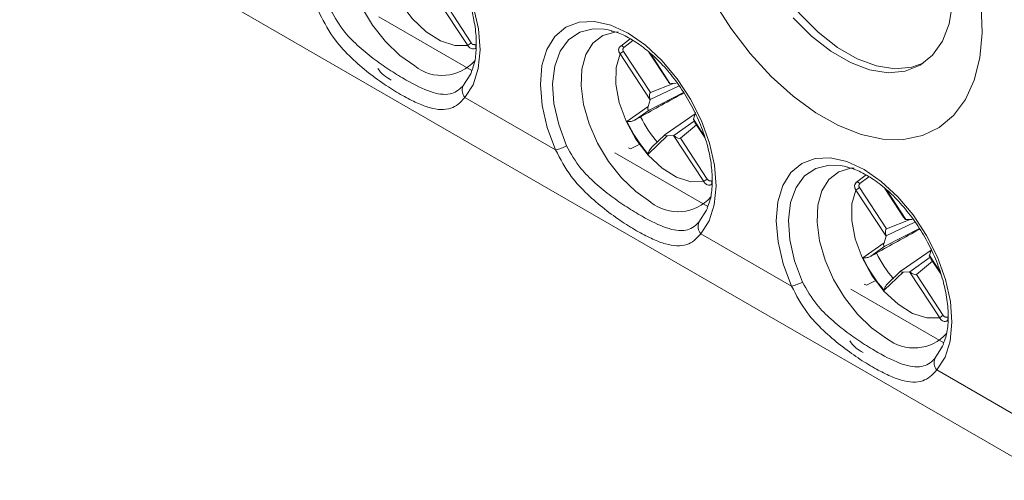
# Model space of a CAD drawing. Header units: millimetres. Extents: x 0 to 420, y 0 to 297.
# Tile 14 of 20: x 299 to 330, y 38 to 52. Entities that reach past the tile are written whole.
import ezdxf

# ---------------------------------------------------------------- set-up
doc = ezdxf.new("R2010")
doc.units = ezdxf.units.MM

msp = doc.modelspace()

# ---------------------------------------------------------------- linework, layer by layer
at = {"color": 7, "linetype": 'Continuous', "lineweight": 15}
for p, q in [((299.497, 56.508), (332.024, 37.731)), ((313.596, 51.414), (312.649, 52.86)), ((312.863, 52.779), (313.708, 51.49)), ((318.709, 51.622), (318.408, 51.393)), ((313.801, 51.308), (313.83, 51.317)), ((313.826, 51.314), (313.801, 51.308)), ((319.335, 49.701), (318.388, 51.147)), ((318.5, 51.223), (319.344, 49.933)), ((319.293, 51.201), (319.887, 50.294)), ((319.344, 49.933), (320.089, 50.222)), ((319.959, 50.218), (320.158, 50.225)), ((320.385, 49.936), (319.3, 49.38)), ((320.244, 50.138), (319.339, 49.711)), ((313.504, 49.775), (316.36, 48.126)), ((319.27, 49.49), (319.335, 49.701)), ((318.605, 49.018), (319.27, 49.49)), ((319.3, 49.38), (318.856, 49.065)), ((320.762, 49.302), (320.697, 49.09)), ((320.75, 49.261), (319.805, 48.61)), ((320.717, 49.033), (320.083, 48.575)), ((320.743, 48.986), (321.056, 48.51)), ((320.792, 48.912), (320.288, 48.493)), ((319.875, 48.567), (319.277, 47.993)), ((319.796, 48.603), (319.387, 48.21)), ((320.074, 48.574), (319.875, 48.567)), ((321.021, 47.128), (320.074, 48.574)), ((320.288, 48.493), (321.132, 47.204)), ((318.715, 48.154), (318.65, 48.192)), ((319.035, 48.311), (318.715, 48.154)), ((326.133, 47.336), (325.833, 47.107)), ((321.225, 47.022), (321.255, 47.031)), ((321.25, 47.027), (321.225, 47.022)), ((325.784, 47.047), (325.807, 47.079)), ((326.76, 45.415), (325.813, 46.861)), ((325.924, 46.937), (326.769, 45.647)), ((326.717, 46.915), (327.312, 46.007)), ((326.769, 45.647), (327.513, 45.936)), ((327.384, 45.931), (327.583, 45.938)), ((327.81, 45.65), (326.725, 45.094)), ((327.669, 45.852), (326.763, 45.425)), ((320.929, 45.489), (323.785, 43.84)), ((326.695, 45.204), (326.76, 45.415)), ((326.03, 44.732), (326.695, 45.204)), ((326.725, 45.094), (326.281, 44.779)), ((328.175, 44.975), (327.23, 44.324)), ((328.187, 45.016), (328.122, 44.804)), ((328.142, 44.746), (327.508, 44.289)), ((328.217, 44.626), (327.712, 44.207)), ((328.168, 44.7), (328.48, 44.224)), ((327.221, 44.317), (326.812, 43.924)), ((326.46, 44.024), (326.14, 43.868)), ((327.299, 44.281), (326.701, 43.707)), ((327.498, 44.288), (327.299, 44.281)), ((328.446, 42.842), (327.498, 44.288)), ((327.712, 44.207), (328.557, 42.918)), ((326.14, 43.868), (326.074, 43.906)), ((328.65, 42.736), (328.679, 42.745)), ((328.675, 42.741), (328.65, 42.736)), ((328.353, 41.203), (331.196, 39.562))]:
    msp.add_line(p, q, dxfattribs=at)
at = {"color": 8, "linetype": 'Continuous', "lineweight": 15}
for p, q in [((310.802, 52.314), (313.723, 50.628)), ((318.793, 51.566), (318.509, 51.349)), ((319.346, 51.153), (319.959, 50.218)), ((320.697, 49.09), (321.038, 48.57)), ((318.227, 48.028), (321.147, 46.342)), ((326.218, 47.28), (325.934, 47.063)), ((326.771, 46.867), (327.384, 45.931)), ((328.122, 44.804), (328.463, 44.284)), ((325.651, 43.742), (328.572, 42.056))]:
    msp.add_line(p, q, dxfattribs=at)
at = {"color": 7, "linetype": 'Continuous', "lineweight": 15, "flags": 128}
for points in [[(308.936, 52.412), (308.675, 53.114), (308.513, 53.807), (308.456, 54.465), (308.506, 55.061), (308.662, 55.574), (308.916, 55.982), (309.26, 56.271), (309.679, 56.429), (310.158, 56.449), (310.679, 56.332), (311.22, 56.081), (311.761, 55.707), (312.282, 55.224), (312.761, 54.65), (313.18, 54.008), (313.524, 53.322), (313.778, 52.62), (313.933, 51.929), (313.983, 51.274), (313.926, 50.682), (313.765, 50.176), (313.504, 49.775)], [(311.927, 50.767), (311.456, 51.098), (311.007, 51.532), (310.6, 52.049), (310.256, 52.624), (309.99, 53.231), (309.815, 53.84), (309.738, 54.425), (309.764, 54.957), (309.891, 55.411), (310.113, 55.766), (310.42, 56.006), (310.797, 56.12), (310.905, 56.128)], [(310.963, 55.433), (310.838, 54.999), (310.829, 54.477), (310.936, 53.903), (311.153, 53.314), (311.466, 52.75), (311.853, 52.247), (312.288, 51.839), (312.744, 51.554), (313.19, 51.409), (313.596, 51.414)], [(327.93, 50.851), (327.567, 50.724), (327.033, 50.676), (326.454, 50.767), (325.847, 50.994), (325.231, 51.35), (324.624, 51.824), (324.045, 52.401), (323.511, 53.065), (323.039, 53.795)], [(329.748, 52.656), (329.779, 51.808), (329.706, 51.024), (329.53, 50.32), (329.255, 49.712), (328.886, 49.211), (328.432, 48.83), (327.902, 48.575), (327.307, 48.452), (326.659, 48.464), (325.973, 48.61), (325.263, 48.888), (324.544, 49.291), (323.831, 49.811), (323.139, 50.437), (322.483, 51.156), (321.876, 51.952), (321.332, 52.809)], [(323.833, 52.279), (324.412, 51.701), (325.019, 51.227), (325.635, 50.871), (326.242, 50.644), (326.821, 50.554), (327.355, 50.601), (327.827, 50.786), (328.223, 51.103), (328.531, 51.541), (328.742, 52.088), (328.849, 52.727)], [(316.36, 48.126), (316.1, 48.828), (315.938, 49.521), (315.881, 50.179), (315.931, 50.775), (316.086, 51.288), (316.341, 51.696), (316.684, 51.985), (317.104, 52.143), (317.583, 52.163), (318.103, 52.046), (318.645, 51.795), (319.186, 51.421), (319.706, 50.937), (320.185, 50.364), (320.605, 49.721), (320.949, 49.036), (321.203, 48.334), (321.358, 47.642), (321.408, 46.988), (321.351, 46.396), (321.189, 45.89), (320.929, 45.489)], [(319.352, 46.481), (318.88, 46.812), (318.431, 47.246), (318.025, 47.763), (317.681, 48.338), (317.415, 48.944), (317.24, 49.554), (317.163, 50.139), (317.189, 50.67), (317.315, 51.125), (317.537, 51.48), (317.844, 51.72), (318.222, 51.833), (318.33, 51.841)], [(318.127, 51.873), (318.018, 51.899), (317.888, 51.921)], [(313.832, 51.442), (313.842, 51.421), (313.848, 51.4), (313.852, 51.378), (313.853, 51.359), (313.85, 51.342), (313.845, 51.328), (313.836, 51.318), (313.826, 51.314)], [(318.388, 51.147), (318.263, 50.713), (318.253, 50.191), (318.361, 49.617), (318.578, 49.028), (318.89, 48.464), (319.277, 47.961), (319.713, 47.553), (320.169, 47.268), (320.615, 47.123), (321.021, 47.128)], [(323.785, 43.84), (323.525, 44.542), (323.363, 45.235), (323.306, 45.893), (323.356, 46.489), (323.511, 47.002), (323.765, 47.41), (324.109, 47.699), (324.528, 47.856), (325.007, 47.877), (325.528, 47.76), (326.069, 47.509), (326.61, 47.135), (327.131, 46.651), (327.61, 46.077), (328.03, 45.435), (328.373, 44.75), (328.627, 44.048), (328.783, 43.356), (328.833, 42.702), (328.776, 42.11), (328.614, 41.604), (328.353, 41.203)], [(326.776, 42.195), (326.305, 42.526), (325.856, 42.96), (325.45, 43.477), (325.106, 44.052), (324.84, 44.658), (324.664, 45.268), (324.587, 45.852), (324.613, 46.384), (324.74, 46.838), (324.962, 47.194), (325.269, 47.434), (325.646, 47.547), (325.754, 47.555)], [(325.552, 47.587), (325.443, 47.613), (325.312, 47.635)], [(321.257, 47.156), (321.266, 47.135), (321.273, 47.113), (321.277, 47.092), (321.278, 47.073), (321.275, 47.056), (321.269, 47.042), (321.261, 47.032), (321.25, 47.027)], [(325.813, 46.861), (325.687, 46.427), (325.678, 45.905), (325.786, 45.331), (326.003, 44.742), (326.315, 44.178), (326.702, 43.675), (327.138, 43.267), (327.594, 42.981), (328.039, 42.837), (328.446, 42.842)], [(328.681, 42.87), (328.691, 42.849), (328.698, 42.827), (328.702, 42.806), (328.702, 42.787), (328.7, 42.769), (328.694, 42.756), (328.686, 42.746), (328.675, 42.741)]]:
    msp.add_lwpolyline(points, dxfattribs=at)
at = {"color": 8, "linetype": 'Continuous', "lineweight": 15, "flags": 128}
for points in [[(317.888, 51.921), (317.542, 51.933), (317.12, 51.828), (316.768, 51.591), (316.502, 51.229), (316.333, 50.76), (316.268, 50.202), (316.31, 49.58), (316.458, 48.92), (316.704, 48.25)], [(318.407, 51.394), (318.416, 51.398), (318.429, 51.4), (318.444, 51.398), (318.461, 51.391), (318.478, 51.38), (318.494, 51.366), (318.509, 51.349)], [(313.443, 50.133), (313.69, 50.518), (313.717, 50.582)], [(325.312, 47.635), (324.967, 47.646), (324.544, 47.542), (324.192, 47.304), (323.926, 46.943), (323.757, 46.474), (323.693, 45.916), (323.735, 45.294), (323.882, 44.634), (324.129, 43.964)], [(325.832, 47.108), (325.84, 47.112), (325.853, 47.114), (325.869, 47.112), (325.885, 47.105), (325.902, 47.094), (325.919, 47.08), (325.934, 47.063)], [(320.868, 45.847), (321.114, 46.232), (321.141, 46.296)], [(328.292, 41.56), (328.539, 41.946), (328.566, 42.01)]]:
    msp.add_lwpolyline(points, dxfattribs=at)
at = {"color": 7, "linetype": 'Continuous', "lineweight": 15}
for centre, radius, start, end in [((314.208, 50.632), 0.994, 120.2425, 128.0221), ((319, 50.364), 0.994, 120.2425, 128.0221), ((312.788, 51.847), 1.381, 231.4434, 318.4687), ((313.792, 50.008), 0.37, 160.324, 219.0401), ((322.409, 50.778), 4.191, 204.8217, 221.6382), ((322.169, 50.639), 3.46, 205.139, 221.3209), ((315.914, 49.904), 1.834, 284.1064, 295.5482), ((321.633, 46.346), 0.994, 120.2425, 128.0221), ((326.425, 46.078), 0.994, 120.2425, 128.0221), ((320.212, 47.561), 1.381, 231.4434, 318.4687), ((321.216, 45.722), 0.37, 160.324, 219.0401), ((329.833, 46.491), 4.191, 204.8217, 221.6382), ((329.594, 46.353), 3.46, 205.139, 221.3209), ((323.338, 45.618), 1.834, 284.1064, 295.5482), ((329.058, 42.059), 0.994, 120.2425, 128.0221), ((327.637, 43.275), 1.381, 231.4434, 318.4687), ((328.641, 41.436), 0.37, 160.324, 219.0401)]:
    msp.add_arc(centre, radius, start, end, dxfattribs=at)
for centre, major_axis, ratio, start_param, end_param in [((320.059, 50.214), (0.191, -0.154), 0.284364, 3.867775, 4.35396), ((320.036, 50.249), (0.102, 0.026), 0.17394, 3.687755, 3.819334), ((319.435, 49.698), (-0.091, 0.236), 0.342892, 0.001053, 1.384329), ((319.412, 49.733), (0.0728, 0.0706), 0.471017, 2.301882, 2.433461), ((319.353, 49.539), (0.08, 0.162), 0.323553, 2.033417, 3.551853), ((320.762, 49.141), (0.0627, 0.0856), 0.313697, 2.406695, 2.538275), ((320.739, 49.175), (-0.075, 0.244), 0.286044, 1.877017, 2.363202), ((319.956, 48.618), (0.168, 0.031), 0.242845, 2.644358, 4.162794), ((320.138, 48.624), (0.0926, 0.0409), 0.317681, 3.811918, 3.943497), ((320.116, 48.659), (0.175, -0.163), 0.353158, 4.85447, 6.237745), ((327.483, 45.928), (0.191, -0.154), 0.284364, 3.867775, 4.35396), ((327.46, 45.963), (0.102, 0.026), 0.17394, 3.687755, 3.819334), ((326.86, 45.412), (-0.091, 0.236), 0.342892, 0.001053, 1.384329), ((326.837, 45.447), (0.0728, 0.0706), 0.471017, 2.301882, 2.433461), ((326.777, 45.253), (0.08, 0.162), 0.323553, 2.033417, 3.551853), ((328.187, 44.854), (0.0627, 0.0856), 0.313697, 2.406695, 2.538275), ((328.164, 44.889), (-0.075, 0.244), 0.286044, 1.877017, 2.363202), ((327.381, 44.332), (0.168, 0.031), 0.242845, 2.644358, 4.162794), ((327.563, 44.338), (0.0926, 0.0409), 0.317681, 3.811918, 3.943497), ((327.54, 44.373), (0.175, -0.163), 0.353158, 4.85447, 6.237745)]:
    msp.add_ellipse(centre, major_axis=major_axis, ratio=ratio, start_param=start_param, end_param=end_param, dxfattribs=at)
for points, knots in [([(310.682, 56.151), (310.736, 56.14), (310.924, 56.101), (311.29, 55.918), (311.748, 55.612), (312.2, 55.206), (312.626, 54.721), (313.011, 54.171), (313.338, 53.579), (313.595, 52.966), (313.772, 52.356), (313.866, 51.774), (313.872, 51.248), (313.816, 50.844), (313.738, 50.66), (313.709, 50.592)], [0, 0, 0, 0, 0.03379, 0.117554, 0.200784, 0.284101, 0.367772, 0.451744, 0.535866, 0.619952, 0.703769, 0.787141, 0.869936, 0.952201, 1, 1, 1, 1]), ([(313.504, 49.775), (313.437, 49.698), (313.299, 49.542), (313.051, 49.416), (312.755, 49.377), (312.401, 49.441), (312, 49.594), (311.544, 49.827), (311.029, 50.144), (310.476, 50.539), (309.926, 51.014), (309.353, 51.614), (309.086, 52.125), (308.936, 52.412)], [0, 0, 0, 0, 0.0697392, 0.1418146, 0.2272526, 0.3153883, 0.4006052, 0.4882962, 0.581404, 0.6778337, 0.7731901, 0.8721858, 1, 1, 1, 1]), ([(309.28, 52.536), (309.418, 52.292), (309.664, 51.86), (310.182, 51.354), (310.677, 50.952), (311.182, 50.605), (311.791, 50.236), (312.317, 49.979), (312.75, 49.866), (313.02, 49.87), (313.251, 49.951), (313.378, 50.072), (313.443, 50.133)], [0, 0, 0, 0, 0.123957, 0.219595, 0.318734, 0.414128, 0.512244, 0.68815, 0.774054, 0.862215, 0.930033, 1, 1, 1, 1]), ([(318.106, 51.865), (318.161, 51.854), (318.349, 51.815), (318.715, 51.632), (319.172, 51.326), (319.625, 50.92), (320.051, 50.435), (320.435, 49.885), (320.762, 49.293), (321.019, 48.679), (321.197, 48.07), (321.29, 47.488), (321.296, 46.962), (321.241, 46.558), (321.162, 46.374), (321.133, 46.306)], [0, 0, 0, 0, 0.03379, 0.117554, 0.200784, 0.284101, 0.367772, 0.451744, 0.535866, 0.619952, 0.703769, 0.787141, 0.869936, 0.952201, 1, 1, 1, 1]), ([(313.708, 51.49), (313.711, 51.486), (313.721, 51.472), (313.742, 51.453), (313.773, 51.438), (313.804, 51.433), (313.823, 51.439), (313.832, 51.442)], [0, 0, 0, 0, 0.100839, 0.334471, 0.559976, 0.77988, 1, 1, 1, 1]), ([(318.408, 51.393), (318.391, 51.38), (318.37, 51.363), (318.362, 51.338), (318.36, 51.333)], [0, 0, 0, 0, 0.807053, 1, 1, 1, 1]), ([(318.509, 51.349), (318.507, 51.348), (318.498, 51.34), (318.485, 51.321), (318.478, 51.29), (318.482, 51.255), (318.494, 51.233), (318.5, 51.223)], [0, 0, 0, 0, 0.055605, 0.284477, 0.521163, 0.760618, 1, 1, 1, 1]), ([(310.767, 50.688), (310.825, 50.611), (310.94, 50.461), (311.105, 50.369), (311.186, 50.324)], [0, 0, 0, 0, 0.507387, 1, 1, 1, 1]), ([(320.396, 49.921), (320.161, 49.791), (319.708, 49.54), (319.255, 49.29), (319.037, 49.169)], [0, 0, 0, 0, 0.518772, 1, 1, 1, 1]), ([(318.856, 49.065), (318.828, 49.052), (318.757, 49.019), (318.67, 49.014), (318.62, 49.017), (318.606, 49.018), (318.605, 49.018)], [0, 0, 0, 0, 0.319118, 0.796596, 0.985618, 1, 1, 1, 1]), ([(318.856, 49.065), (318.864, 49.07), (318.921, 49.104), (318.983, 49.139), (319.037, 49.169)], [0, 0, 0, 0, 0.133225, 1, 1, 1, 1]), ([(320.929, 45.489), (320.861, 45.412), (320.724, 45.256), (320.476, 45.13), (320.179, 45.091), (319.826, 45.155), (319.424, 45.308), (318.969, 45.541), (318.453, 45.858), (317.901, 46.253), (317.35, 46.728), (316.777, 47.328), (316.511, 47.838), (316.36, 48.126)], [0, 0, 0, 0, 0.069739, 0.141815, 0.227253, 0.315388, 0.400605, 0.488296, 0.581404, 0.677834, 0.77319, 0.872186, 1, 1, 1, 1]), ([(316.704, 48.25), (316.843, 48.006), (317.088, 47.574), (317.607, 47.068), (318.102, 46.666), (318.607, 46.319), (319.215, 45.95), (319.742, 45.692), (320.174, 45.58), (320.444, 45.584), (320.676, 45.665), (320.803, 45.785), (320.868, 45.847)], [0, 0, 0, 0, 0.123957, 0.219595, 0.318734, 0.414128, 0.512244, 0.68815, 0.774054, 0.862215, 0.930033, 1, 1, 1, 1]), ([(319.277, 47.993), (319.277, 47.994), (319.28, 48.01), (319.294, 48.063), (319.323, 48.142), (319.373, 48.192), (319.389, 48.209)], [0, 0, 0, 0, 0.015707, 0.222144, 0.743614, 1, 1, 1, 1]), ([(325.531, 47.579), (325.585, 47.567), (325.774, 47.528), (326.139, 47.346), (326.597, 47.04), (327.049, 46.634), (327.476, 46.148), (327.86, 45.599), (328.187, 45.006), (328.444, 44.393), (328.621, 43.784), (328.715, 43.202), (328.721, 42.676), (328.666, 42.272), (328.587, 42.088), (328.558, 42.02)], [0, 0, 0, 0, 0.03379, 0.117554, 0.200784, 0.284101, 0.367772, 0.451744, 0.535866, 0.619952, 0.703769, 0.787141, 0.869936, 0.952201, 1, 1, 1, 1]), ([(321.132, 47.204), (321.135, 47.2), (321.145, 47.186), (321.167, 47.167), (321.197, 47.152), (321.229, 47.147), (321.247, 47.153), (321.257, 47.156)], [0, 0, 0, 0, 0.100839, 0.334471, 0.559976, 0.77988, 1, 1, 1, 1]), ([(325.832, 47.107), (325.816, 47.093), (325.795, 47.077), (325.787, 47.052), (325.785, 47.047)], [0, 0, 0, 0, 0.807053, 1, 1, 1, 1]), ([(325.934, 47.063), (325.932, 47.062), (325.923, 47.054), (325.91, 47.035), (325.903, 47.003), (325.907, 46.969), (325.919, 46.947), (325.924, 46.937)], [0, 0, 0, 0, 0.055605, 0.284477, 0.521163, 0.760618, 1, 1, 1, 1]), ([(327.82, 45.635), (327.585, 45.505), (327.132, 45.254), (326.68, 45.004), (326.462, 44.883)], [0, 0, 0, 0, 0.518772, 1, 1, 1, 1]), ([(326.281, 44.779), (326.252, 44.766), (326.181, 44.733), (326.095, 44.728), (326.045, 44.731), (326.031, 44.732), (326.03, 44.732)], [0, 0, 0, 0, 0.3191181, 0.7965964, 0.9856178, 1, 1, 1, 1]), ([(326.281, 44.779), (326.289, 44.784), (326.346, 44.818), (326.408, 44.853), (326.462, 44.883)], [0, 0, 0, 0, 0.133225, 1, 1, 1, 1]), ([(328.353, 41.203), (328.286, 41.126), (328.148, 40.97), (327.901, 40.844), (327.604, 40.804), (327.251, 40.869), (326.849, 41.022), (326.393, 41.255), (325.878, 41.572), (325.325, 41.967), (324.775, 42.441), (324.202, 43.042), (323.935, 43.552), (323.785, 43.84)], [0, 0, 0, 0, 0.069739, 0.141815, 0.227253, 0.315388, 0.400605, 0.488296, 0.581404, 0.677834, 0.77319, 0.872186, 1, 1, 1, 1]), ([(324.129, 43.964), (324.267, 43.72), (324.513, 43.288), (325.032, 42.782), (325.526, 42.38), (326.031, 42.033), (326.64, 41.664), (327.166, 41.406), (327.599, 41.294), (327.869, 41.298), (328.1, 41.379), (328.228, 41.499), (328.292, 41.56)], [0, 0, 0, 0, 0.123957, 0.219595, 0.318734, 0.414128, 0.512244, 0.68815, 0.774054, 0.862215, 0.930033, 1, 1, 1, 1]), ([(326.701, 43.707), (326.702, 43.708), (326.705, 43.724), (326.718, 43.777), (326.748, 43.855), (326.797, 43.906), (326.814, 43.922)], [0, 0, 0, 0, 0.015707, 0.222144, 0.743614, 1, 1, 1, 1]), ([(328.557, 42.918), (328.56, 42.914), (328.57, 42.9), (328.591, 42.881), (328.622, 42.866), (328.653, 42.861), (328.672, 42.867), (328.681, 42.87)], [0, 0, 0, 0, 0.100839, 0.334471, 0.559976, 0.77988, 1, 1, 1, 1]), ([(325.616, 42.116), (325.674, 42.039), (325.789, 41.889), (325.954, 41.797), (326.036, 41.752)], [0, 0, 0, 0, 0.5073865, 1, 1, 1, 1])]:
    msp.add_open_spline(points, degree=3, knots=knots, dxfattribs=at)
at = {"color": 8, "linetype": 'Continuous', "lineweight": 15}
for points, knots in [([(313.801, 51.308), (313.791, 51.305), (313.763, 51.298), (313.713, 51.308), (313.657, 51.338), (313.618, 51.378), (313.601, 51.406), (313.596, 51.414)], [0, 0, 0, 0, 0.135496, 0.381477, 0.63146, 0.888944, 1, 1, 1, 1]), ([(318.388, 51.147), (318.375, 51.166), (318.35, 51.205), (318.341, 51.269), (318.345, 51.314), (318.358, 51.331), (318.36, 51.334)], [0, 0, 0, 0, 0.317521, 0.636363, 0.954279, 1, 1, 1, 1]), ([(321.225, 47.022), (321.216, 47.019), (321.188, 47.012), (321.137, 47.022), (321.082, 47.052), (321.043, 47.092), (321.026, 47.12), (321.021, 47.128)], [0, 0, 0, 0, 0.1354956, 0.3814774, 0.6314603, 0.8889438, 1, 1, 1, 1]), ([(325.813, 46.861), (325.8, 46.88), (325.775, 46.919), (325.766, 46.982), (325.77, 47.028), (325.783, 47.045), (325.784, 47.047)], [0, 0, 0, 0, 0.317521, 0.636363, 0.954279, 1, 1, 1, 1]), ([(328.65, 42.736), (328.64, 42.733), (328.613, 42.725), (328.562, 42.736), (328.506, 42.766), (328.467, 42.806), (328.451, 42.834), (328.446, 42.842)], [0, 0, 0, 0, 0.135496, 0.381477, 0.63146, 0.888944, 1, 1, 1, 1])]:
    msp.add_open_spline(points, degree=3, knots=knots, dxfattribs=at)

doc.saveas('drawing.dxf')
